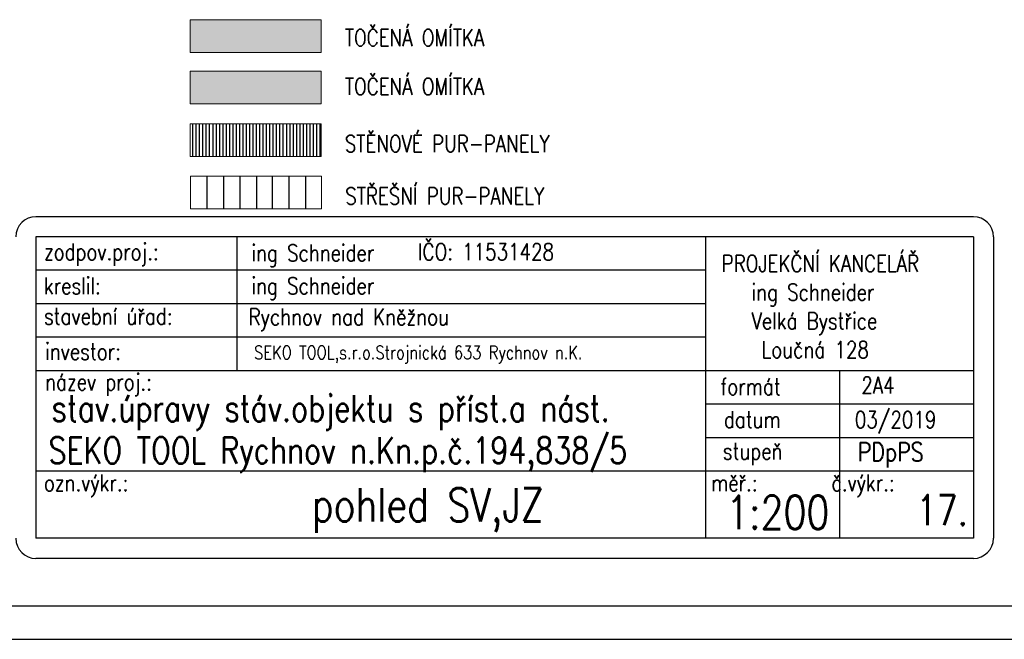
# Model space of a CAD drawing. Header units: millimetres. Extents: x -637441 to -130928, y -380379 to -53767.
# Tile 118 of 193: x -486722 to -457315, y -127029 to -108536. Entities that reach past the tile are written whole.
import ezdxf

# ---------------------------------------------------------------- set-up
doc = ezdxf.new("R2010")
doc.units = ezdxf.units.MM
doc.header["$LTSCALE"] = 10
for name, color, linetype, lineweight in [('CKFORMATY', 7, 'Continuous', 25), ('CKSTENY_SRAF', 1, 'Continuous', 18), ('CKTEXTY_MALE', 7, 'Continuous', 25), ('CKTEXTY_STREDNI', 6, 'Continuous', 50)]:
    doc.layers.add(name, color=color, linetype=linetype, lineweight=lineweight)
for name, color, linetype in [('NOVÉ_SLABÉ', 7, 'Continuous'), ('OBR', 3, 'Continuous'), ('POPISKA', 4, 'Continuous')]:
    doc.layers.add(name, color=color, linetype=linetype)
doc.styles.get("Standard").update_dxf_attribs({"font": 'simplex.shx', "width": 0.8})

# ---------------------------------------------------------------- blocks, each defined once
blk = doc.blocks.new('FORM_a3')
for p, q in [((0.5, 0.5), (41.5, 0.5)), ((0, 0), (42, 0))]:
    blk.add_line(p, q)

msp = doc.modelspace()

# ---------------------------------------------------------------- hatches: boundary and pattern name
at = {"layer": 'CKSTENY_SRAF'}
for color, points in [(140, [(-481630.483, -108535.89), (-477715.599, -108535.89), (-477715.599, -109514.104), (-481630.483, -109514.104)]), (254, [(-481630.483, -110073.082), (-477715.599, -110073.082), (-477715.599, -111051.296), (-481630.483, -111051.296)])]:
    msp.add_hatch(color=color, dxfattribs=at).paths.add_polyline_path(points)

# ---------------------------------------------------------------- linework, layer by layer
at = {"color": 7, "lineweight": -2}
for p, q in [((-480238.396, -115014.939), (-480238.396, -119014.939)), ((-466238.396, -116014.939), (-486238.396, -116014.939)), ((-466238.396, -117014.939), (-486238.396, -117014.939)), ((-466238.396, -118014.939), (-486238.396, -118014.939)), ((-458238.396, -120014.939), (-466238.396, -120014.939)), ((-458238.396, -121014.939), (-466238.396, -121014.939))]:
    msp.add_line(p, q, dxfattribs=at)
at = {"layer": 'CKSTENY_SRAF', "color": 7}
for points in [[(-481630.483, -108535.89), (-477715.599, -108535.89), (-477715.599, -109514.104), (-481630.483, -109514.104)], [(-481630.483, -110073.082), (-477715.599, -110073.082), (-477715.599, -111051.296), (-481630.483, -111051.296)], [(-481630.483, -111645.21), (-477715.599, -111645.21), (-477715.599, -112623.424), (-481630.483, -112623.424)], [(-481618.174, -113207.54), (-477703.29, -113207.54), (-477703.29, -114185.754), (-481618.174, -114185.754)]]:
    msp.add_lwpolyline(points, close=True, dxfattribs=at)
at = {"layer": 'NOVÉ_SLABÉ', "color": 7}
for p, q in [((-481123.952, -114185.754), (-481123.952, -113207.54)), ((-480629.729, -114185.754), (-480629.729, -113207.54)), ((-479641.285, -114185.754), (-479641.285, -113207.54)), ((-479166.51, -114185.754), (-479166.51, -113207.54)), ((-478178.065, -114185.754), (-478178.065, -113207.54))]:
    msp.add_line(p, q, dxfattribs=at)
at = {"layer": 'NOVÉ_SLABÉ'}
for p, q in [((-480135.507, -114185.754), (-480135.507, -113207.54)), ((-478672.287, -114185.754), (-478672.287, -113207.54))]:
    msp.add_line(p, q, dxfattribs=at)
at = {"layer": 'OBR', "color": 7, "lineweight": -2}
for p, q in [((-481558.135, -111645.21), (-481558.135, -112623.424)), ((-481458.135, -111645.21), (-481458.135, -112623.424)), ((-481358.135, -111645.21), (-481358.135, -112623.424)), ((-481258.135, -111645.21), (-481258.135, -112623.424)), ((-481158.135, -111645.21), (-481158.135, -112623.424)), ((-481058.135, -111645.21), (-481058.135, -112623.424)), ((-480958.135, -111645.21), (-480958.135, -112623.424)), ((-480858.135, -111645.21), (-480858.135, -112623.424)), ((-480758.135, -111645.21), (-480758.135, -112623.424)), ((-480658.135, -111645.21), (-480658.135, -112623.424)), ((-480558.135, -111645.21), (-480558.135, -112623.424)), ((-480458.135, -111645.21), (-480458.135, -112623.424)), ((-480358.135, -111645.21), (-480358.135, -112623.424)), ((-480258.135, -111645.21), (-480258.135, -112623.424)), ((-480158.135, -111645.21), (-480158.135, -112623.424)), ((-480058.135, -111645.21), (-480058.135, -112623.424)), ((-479958.135, -111645.21), (-479958.135, -112623.424)), ((-479858.135, -111645.21), (-479858.135, -112623.424)), ((-479758.135, -111645.21), (-479758.135, -112623.424)), ((-479658.135, -111645.21), (-479658.135, -112623.424)), ((-479558.135, -111645.21), (-479558.135, -112623.424)), ((-479458.135, -111645.21), (-479458.135, -112623.424)), ((-479358.135, -111645.21), (-479358.135, -112623.424)), ((-479258.135, -111645.21), (-479258.135, -112623.424)), ((-479158.135, -111645.21), (-479158.135, -112623.424)), ((-479058.135, -111645.21), (-479058.135, -112623.424)), ((-478958.135, -111645.21), (-478958.135, -112623.424)), ((-478858.135, -111645.21), (-478858.135, -112623.424)), ((-478758.135, -111645.21), (-478758.135, -112623.424)), ((-478658.135, -111645.21), (-478658.135, -112623.424)), ((-478558.135, -111645.21), (-478558.135, -112623.424)), ((-478458.135, -111645.21), (-478458.135, -112623.424)), ((-478358.135, -111645.21), (-478358.135, -112623.424)), ((-478258.135, -111645.21), (-478258.135, -112623.424)), ((-478158.135, -111645.21), (-478158.135, -112623.424)), ((-478058.135, -111645.21), (-478058.135, -112623.424)), ((-477958.135, -111645.21), (-477958.135, -112623.424)), ((-477858.135, -111645.21), (-477858.135, -112623.424)), ((-477758.135, -111645.21), (-477758.135, -112623.424))]:
    msp.add_line(p, q, dxfattribs=at)
at = {"layer": 'POPISKA', "color": 7, "lineweight": -2}
for p, q in [((-458238.396, -114414.939), (-486238.396, -114414.939)), ((-486238.396, -115014.939), (-486238.396, -124014.939)), ((-458238.396, -115014.939), (-486238.396, -115014.939)), ((-466238.396, -115014.939), (-466238.396, -124014.939)), ((-458238.396, -115014.939), (-458238.396, -124014.939)), ((-457638.396, -115014.939), (-457638.396, -124014.939)), ((-458238.396, -119014.939), (-486238.396, -119014.939)), ((-462238.396, -119014.939), (-462238.396, -124014.939)), ((-458238.396, -122014.939), (-486238.396, -122014.939)), ((-458238.396, -124014.939), (-486238.396, -124014.939)), ((-458238.396, -124614.939), (-486238.396, -124614.939))]:
    msp.add_line(p, q, dxfattribs=at)
for centre, start, end in [((-486238.396, -115014.939), 90, 180), ((-458238.396, -115014.939), 0, 90), ((-486238.396, -124014.939), 180, 270), ((-458238.396, -124014.939), 270, 0)]:
    msp.add_arc(centre, 600, start, end, dxfattribs=at)

# ---------------------------------------------------------------- block references
at = {"layer": 'CKFORMATY', "xscale": 2000, "yscale": 2000, "zscale": 2000}
msp.add_blockref('FORM_a3', (-539055.067, -127029.04), dxfattribs=at)

# ---------------------------------------------------------------- texts
at = {"layer": 'CKTEXTY_MALE', "color": 7, "width": 0.8}
for s, p in [('TOČENÁ OMÍTKA', (-477010.255, -109322.832)), ('TOČENÁ OMÍTKA', (-477010.255, -110778.69)), ('STĚNOVÉ PUR-PANELY  ', (-477010.255, -112486.122)), ('STŘEŠNÍ PUR-PANELY  ', (-476997.946, -114048.452))]:
    msp.add_text(s, height=500, dxfattribs=at).set_placement(p)
at = {"layer": 'CKTEXTY_MALE', "color": 7, "lineweight": -2, "width": 0.8}
for s, height, p in [('zodpov.proj.:', 500, (-485996.882, -115712.729)), ('ing Schneider', 500, (-479798.867, -115747.736)), ('IČO: 11531428', 500, (-474826.447, -115712.729)), ('PROJEKČNÍ KANCELÁŘ', 500, (-465757.035, -116062.794)), ('kreslil:', 500, (-485996.882, -116727.916)), ('ing Schneider', 500, (-479798.867, -116727.916)), ('   ing Schneider', 500, (-465757.035, -116919.937)), ('stavební úřad:', 500, (-485996.882, -117638.083)), ('Rychnov nad Kněžnou', 500, (-479883.154, -117657.07)), ('   Velká Bystřice', 500, (-465757.035, -117777.079)), ('investor:', 500, (-485961.865, -118688.276)), ('SEKO TOOL,s.r.o.Strojnická 633 Rychnov n.K.', 400, (-479719.111, -118666.109)), ('    Loučná 128', 500, (-465757.035, -118634.222)), ('název proj.:', 500, (-485961.865, -119598.443)), ('formát', 500, (-465792.052, -119738.469)), ('2A4', 500, (-461584.128, -119696.21)), ('datum', 500, (-465687, -120718.649)), ('03/2019', 500, (-461779.429, -120723.512)), ('stupeň', 500, (-465722.018, -121663.822)), ('ozn.výkr.:', 500, (-485996.882, -122608.996)), ('měř.:       č.výkr.:', 500, (-466072.188, -122608.996)), ('17.', 900, (-459945.727, -123626.097))]:
    msp.add_text(s, height=height, dxfattribs=at).set_placement(p)
at = {"layer": 'CKTEXTY_MALE', "width": 0.8}
msp.add_text('PDpPS', height=562.5, dxfattribs=at).set_placement((-461693.002, -121717.105))
at = {"layer": 'CKTEXTY_STREDNI', "color": 7, "lineweight": -2, "width": 0.8}
for s, height, p in [('stav.úpravy stáv.objektu s příst.a nást.', 784, (-485769.753, -120523.546)), ('SEKO TOOL Rychnov n.Kn.p.č.194,838/5', 784, (-485863.034, -121777.862)), ('pohled SV,JZ', 1000, (-477995.029, -123516.905)), ('1:200   ', 1000, (-465624.291, -123739.533))]:
    msp.add_text(s, height=height, dxfattribs=at).set_placement(p)

doc.saveas('drawing.dxf')
